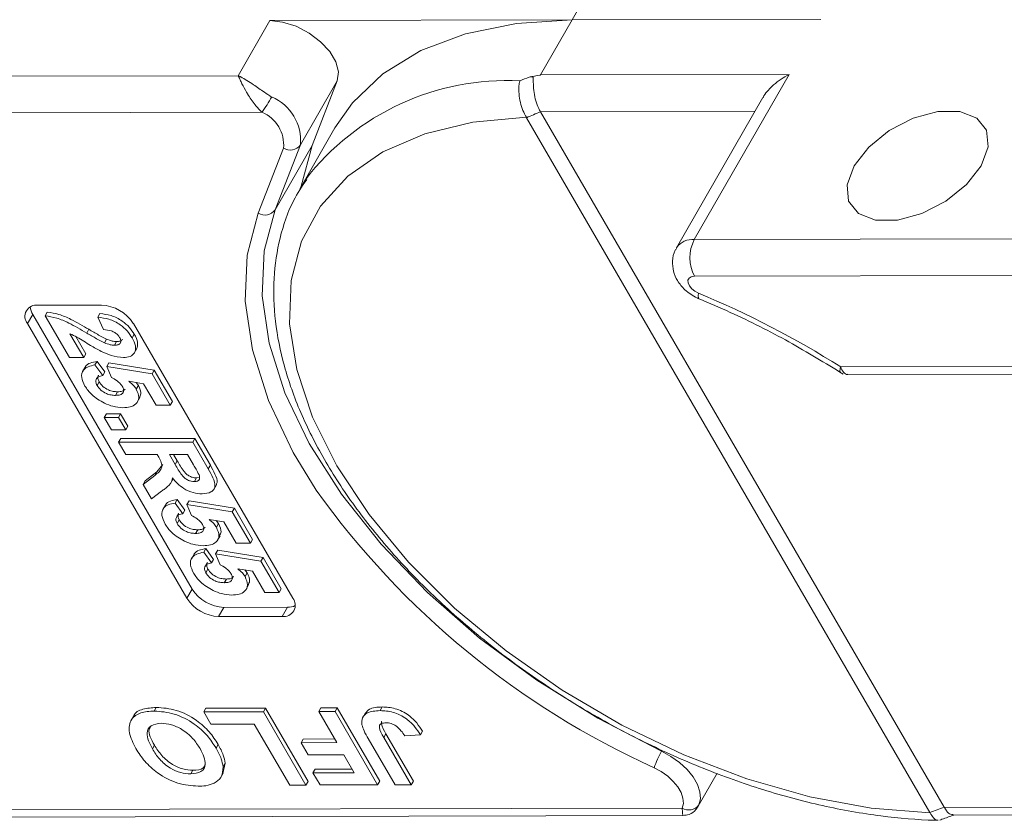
# Model space of a CAD drawing. Header units: millimetres. Extents: x 2816 to 3738, y -75 to 577.
# Tile 47 of 49: x 3550 to 3581, y 399 to 424. Entities that reach past the tile are written whole.
import ezdxf

# ---------------------------------------------------------------- set-up
doc = ezdxf.new("R2010")
doc.units = ezdxf.units.MM

msp = doc.modelspace()

# ---------------------------------------------------------------- linework, layer by layer
at = {"color": 7, "linetype": 'Continuous', "lineweight": 15}
for p, q in [((3567.28, 423.709), (3568.418, 425.691)), ((3557.96, 423.688), (3567.28, 423.709)), ((3566.303, 422.01), (3567.28, 423.709)), ((3574.956, 423.726), (3567.28, 423.709)), ((3557.96, 423.688), (3556.984, 421.989)), ((3556.984, 421.989), (3536.257, 421.943)), ((3566.303, 422.01), (3573.98, 422.027)), ((3573.98, 422.027), (3571.052, 416.93)), ((3558.899, 419.852), (3560.038, 421.834)), ((3559.259, 419.831), (3560.038, 421.834)), ((3573.165, 421.313), (3570.503, 416.68)), ((3536.26, 420.812), (3557.717, 420.859)), ((3565.878, 420.692), (3565.871, 420.704)), ((3578.318, 399.253), (3565.878, 420.692)), ((3572.923, 420.893), (3566.306, 420.878)), ((3566.306, 420.878), (3566.308, 420.875)), ((3578.762, 399.412), (3566.308, 420.875)), ((3559.963, 420.379), (3558.889, 418.51)), ((3558.381, 419.75), (3557.602, 417.747)), ((3558.12, 417.849), (3558.899, 419.852)), ((3559.259, 419.831), (3558.12, 417.849)), ((3558.928, 418.577), (3559.259, 419.831)), ((3558.889, 418.51), (3559.054, 418.779)), ((3571.052, 416.93), (3592.639, 416.977)), ((3592.641, 415.846), (3571.054, 415.798)), ((3550.806, 414.904), (3552.766, 414.908)), ((3550.643, 414.621), (3550.481, 414.337)), ((3555.561, 406.146), (3550.643, 414.621)), ((3551.026, 414.581), (3551.091, 414.694)), ((3552.652, 414.534), (3552.717, 414.647)), ((3555.398, 405.862), (3550.481, 414.337)), ((3551.776, 413.288), (3551.026, 414.581)), ((3552.83, 414.153), (3552.652, 414.534)), ((3553.747, 414.345), (3558.664, 405.87)), ((3551.79, 414.024), (3552.216, 413.289)), ((3552.308, 414.048), (3552.373, 414.162)), ((3553.71, 413.9), (3553.776, 414.013)), ((3551.971, 413.936), (3552.281, 413.402)), ((3552.853, 413.746), (3552.918, 413.86)), ((3553.161, 413.672), (3553.226, 413.785)), ((3552.216, 413.289), (3552.281, 413.402)), ((3553.775, 413.428), (3553.857, 413.569)), ((3552.216, 413.289), (3551.776, 413.288)), ((3552.563, 413.061), (3552.628, 413.174)), ((3552.628, 413.174), (3552.869, 412.845)), ((3552.93, 413.011), (3552.995, 413.124)), ((3552.995, 413.124), (3554.393, 412.899)), ((3552.264, 412.998), (3552.183, 412.857)), ((3552.563, 413.061), (3552.804, 412.732)), ((3552.804, 412.732), (3552.869, 412.845)), ((3553.069, 412.679), (3552.93, 413.011)), ((3552.93, 413.011), (3554.328, 412.786)), ((3554.328, 412.786), (3554.393, 412.899)), ((3554.328, 412.786), (3554.887, 411.822)), ((3554.393, 412.899), (3554.952, 411.936)), ((3575.566, 413.003), (3592.653, 413.041)), ((3575.788, 412.769), (3592.519, 412.806)), ((3552.627, 412.429), (3552.692, 412.542)), ((3554.065, 412.48), (3553.612, 412.557)), ((3553.836, 412.519), (3553.904, 412.426)), ((3554.447, 411.821), (3554.065, 412.48)), ((3553.197, 412.123), (3553.262, 412.237)), ((3553.839, 412.313), (3553.904, 412.426)), ((3553.869, 411.911), (3553.95, 412.053)), ((3554.887, 411.822), (3554.952, 411.936)), ((3552.85, 411.437), (3552.915, 411.55)), ((3552.915, 411.55), (3553.355, 411.551)), ((3553.29, 411.438), (3553.355, 411.551)), ((3553.355, 411.551), (3553.576, 411.171)), ((3554.887, 411.822), (3554.447, 411.821)), ((3552.85, 411.437), (3553.29, 411.438)), ((3553.071, 411.057), (3552.85, 411.437)), ((3553.29, 411.438), (3553.511, 411.058)), ((3553.511, 411.058), (3553.071, 411.057)), ((3553.511, 411.058), (3553.576, 411.171)), ((3553.292, 410.677), (3553.357, 410.79)), ((3553.292, 410.677), (3555.578, 410.682)), ((3553.512, 410.296), (3553.292, 410.677)), ((3553.357, 410.79), (3555.643, 410.795)), ((3555.578, 410.682), (3555.643, 410.795)), ((3555.578, 410.682), (3556.059, 409.852)), ((3555.643, 410.795), (3556.124, 409.965)), ((3554.48, 410.298), (3553.512, 410.296)), ((3554.529, 410.213), (3554.48, 410.298)), ((3555.417, 410.3), (3554.861, 410.299)), ((3554.861, 410.299), (3555.038, 409.993)), ((3554.991, 410.3), (3555.103, 410.106)), ((3555.038, 409.993), (3555.103, 410.106)), ((3555.605, 409.977), (3555.417, 410.3)), ((3554.114, 409.485), (3554.47, 409.767)), ((3554.405, 409.654), (3554.47, 409.767)), ((3554.47, 409.767), (3554.662, 409.994)), ((3556.059, 409.852), (3556.124, 409.965)), ((3554.049, 409.372), (3554.405, 409.654)), ((3554.049, 409.372), (3554.114, 409.485)), ((3554.894, 409.405), (3554.975, 409.547)), ((3555.63, 409.463), (3555.696, 409.576)), ((3555.696, 409.576), (3555.753, 409.586)), ((3554.307, 408.927), (3554.049, 409.372)), ((3554.62, 409.168), (3554.307, 408.927)), ((3556.229, 409.222), (3556.31, 409.364)), ((3555.034, 408.802), (3555.099, 408.915)), ((3555.099, 408.915), (3555.34, 408.586)), ((3555.402, 408.752), (3555.467, 408.865)), ((3555.467, 408.865), (3556.864, 408.64)), ((3554.736, 408.739), (3554.655, 408.597)), ((3555.034, 408.802), (3555.275, 408.472)), ((3555.275, 408.472), (3555.34, 408.586)), ((3555.54, 408.42), (3555.402, 408.752)), ((3555.402, 408.752), (3556.799, 408.527)), ((3556.799, 408.527), (3556.864, 408.64)), ((3556.799, 408.527), (3557.358, 407.563)), ((3556.864, 408.64), (3557.423, 407.676)), ((3555.098, 408.17), (3555.164, 408.283)), ((3556.536, 408.221), (3556.083, 408.297)), ((3556.307, 408.259), (3556.376, 408.167)), ((3556.918, 407.562), (3556.536, 408.221)), ((3555.669, 407.864), (3555.734, 407.977)), ((3556.31, 408.053), (3556.376, 408.167)), ((3556.34, 407.652), (3556.421, 407.794)), ((3557.358, 407.563), (3557.423, 407.676)), ((3555.917, 407.281), (3555.982, 407.394)), ((3555.982, 407.394), (3556.223, 407.064)), ((3556.284, 407.231), (3556.349, 407.344)), ((3556.349, 407.344), (3557.747, 407.119)), ((3557.358, 407.563), (3556.918, 407.562)), ((3555.619, 407.218), (3555.537, 407.076)), ((3555.917, 407.281), (3556.158, 406.951)), ((3556.158, 406.951), (3556.223, 407.064)), ((3556.423, 406.899), (3556.284, 407.231)), ((3556.284, 407.231), (3557.682, 407.005)), ((3557.682, 407.005), (3557.747, 407.119)), ((3557.682, 407.005), (3558.241, 406.042)), ((3557.747, 407.119), (3558.306, 406.155)), ((3555.981, 406.649), (3556.046, 406.762)), ((3557.419, 406.699), (3556.966, 406.776)), ((3557.19, 406.738), (3557.258, 406.646)), ((3557.801, 406.041), (3557.419, 406.699)), ((3556.551, 406.343), (3556.617, 406.456)), ((3557.193, 406.532), (3557.258, 406.646)), ((3555.561, 406.146), (3555.398, 405.862)), ((3557.223, 406.131), (3557.304, 406.273)), ((3558.241, 406.042), (3558.306, 406.155)), ((3558.241, 406.042), (3557.801, 406.041)), ((3556.542, 405.582), (3556.379, 405.299)), ((3558.502, 405.586), (3556.542, 405.582)), ((3558.502, 405.586), (3558.339, 405.303)), ((3558.339, 405.303), (3556.379, 405.299)), ((3554.391, 402.382), (3554.456, 402.495)), ((3555.919, 402.356), (3555.984, 402.469)), ((3555.984, 402.469), (3557.826, 402.473)), ((3557.761, 402.36), (3557.826, 402.473)), ((3557.826, 402.473), (3559.137, 400.213)), ((3559.469, 402.364), (3559.534, 402.477)), ((3559.534, 402.477), (3560.037, 402.478)), ((3559.972, 402.365), (3560.037, 402.478)), ((3560.037, 402.478), (3561.348, 400.218)), ((3561.359, 402.397), (3561.424, 402.51)), ((3553.754, 402.221), (3553.673, 402.08)), ((3555.919, 402.356), (3557.761, 402.36)), ((3556.137, 401.979), (3555.919, 402.356)), ((3557.761, 402.36), (3559.072, 400.1)), ((3559.469, 402.364), (3559.972, 402.365)), ((3560.024, 401.408), (3559.469, 402.364)), ((3559.972, 402.365), (3561.283, 400.105)), ((3560.904, 402.324), (3560.822, 402.183)), ((3557.477, 401.982), (3556.137, 401.979)), ((3558.57, 400.099), (3557.477, 401.982)), ((3561.819, 400.106), (3560.992, 401.531)), ((3561.473, 401.57), (3561.538, 401.683)), ((3561.473, 401.57), (3562.321, 400.107)), ((3561.538, 401.683), (3562.387, 400.22)), ((3562.603, 401.645), (3562.117, 401.615)), ((3562.603, 401.645), (3562.668, 401.759)), ((3554.335, 401.213), (3554.4, 401.327)), ((3556.299, 401.239), (3556.364, 401.352)), ((3558.919, 401.405), (3558.984, 401.518)), ((3558.919, 401.405), (3560.024, 401.408)), ((3559.137, 401.029), (3558.919, 401.405)), ((3558.984, 401.518), (3559.959, 401.521)), ((3560.243, 401.031), (3559.137, 401.029)), ((3560.562, 400.48), (3560.243, 401.031)), ((3556.58, 400.777), (3556.508, 400.451)), ((3556.515, 400.664), (3556.58, 400.777)), ((3555.518, 400.44), (3555.583, 400.554)), ((3556.437, 400.323), (3556.518, 400.464)), ((3559.289, 400.478), (3559.354, 400.591)), ((3559.289, 400.478), (3560.562, 400.48)), ((3559.508, 400.101), (3559.289, 400.478)), ((3559.354, 400.591), (3560.497, 400.593)), ((3571.172, 399.446), (3571.756, 400.462)), ((3559.072, 400.1), (3558.57, 400.099)), ((3559.072, 400.1), (3559.137, 400.213)), ((3561.283, 400.105), (3559.508, 400.101)), ((3561.283, 400.105), (3561.348, 400.218)), ((3562.321, 400.107), (3561.819, 400.106)), ((3562.321, 400.107), (3562.387, 400.22)), ((3578.762, 399.412), (3578.764, 399.408)), ((3578.764, 399.408), (3584.728, 399.421)), ((3570.676, 399.39), (3548.718, 399.342)), ((3549.045, 399.108), (3570.695, 399.156)), ((3578.324, 399.242), (3578.318, 399.253)), ((3579.032, 399.174), (3584.593, 399.187))]:
    msp.add_line(p, q, dxfattribs=at)
at = {"color": 7, "linetype": 'Continuous', "lineweight": 15, "flags": 128}
for points in [[(3567.28, 423.709), (3565.562, 423.6), (3563.998, 423.282), (3562.618, 422.762), (3561.447, 422.049), (3560.506, 421.156), (3559.963, 420.379)], [(3560.038, 421.834), (3560.076, 422.106), (3559.997, 422.414), (3559.807, 422.733), (3559.523, 423.038), (3559.166, 423.305), (3558.765, 423.513), (3558.352, 423.644), (3557.96, 423.688)], [(3565.871, 420.704), (3564.224, 420.553), (3562.739, 420.195), (3561.445, 419.636), (3560.366, 418.887), (3559.525, 417.962), (3558.938, 416.881), (3558.615, 415.664), (3558.565, 414.335), (3558.787, 412.92), (3559.278, 411.447), (3560.027, 409.946), (3561.02, 408.445), (3562.238, 406.974), (3563.656, 405.562), (3565.246, 404.236), (3566.978, 403.024), (3568.817, 401.948), (3570.728, 401.03), (3572.672, 400.287), (3574.611, 399.735), (3576.508, 399.384), (3578.324, 399.242)], [(3575.978, 419.203), (3575.762, 418.622), (3575.809, 418.112), (3576.112, 417.734), (3576.636, 417.533), (3577.316, 417.535), (3578.072, 417.738), (3578.811, 418.119), (3579.445, 418.63), (3579.897, 419.212), (3580.113, 419.793), (3580.066, 420.303), (3579.763, 420.681), (3579.239, 420.881), (3578.559, 420.88), (3577.803, 420.677), (3577.064, 420.296), (3576.43, 419.784), (3575.978, 419.203)], [(3557.602, 417.747), (3557.26, 416.447), (3557.198, 415.032), (3557.418, 413.527), (3557.914, 411.961), (3558.678, 410.361), (3559.388, 409.2)], [(3570.04, 401.143), (3568.073, 402.163), (3566.191, 403.335), (3564.429, 404.636), (3562.817, 406.044), (3561.387, 407.532), (3560.164, 409.073), (3559.17, 410.639), (3558.424, 412.2), (3557.94, 413.73), (3557.726, 415.199), (3557.787, 416.58), (3558.12, 417.849)], [(3571.181, 415.277), (3571.068, 415.337), (3570.97, 415.415), (3570.898, 415.504), (3570.859, 415.594), (3570.856, 415.676), (3570.891, 415.741), (3570.959, 415.783), (3571.054, 415.798)], [(3571.181, 415.277), (3571.173, 415.195), (3571.178, 415.137), (3571.195, 415.107), (3571.2, 415.104)], [(3570.04, 401.143), (3570.33, 400.984), (3570.597, 400.794), (3570.829, 400.58), (3571.016, 400.351), (3571.15, 400.118), (3571.226, 399.889), (3571.24, 399.675), (3571.192, 399.486)], [(3569.813, 400.633), (3570.03, 400.514), (3570.23, 400.372), (3570.404, 400.211), (3570.545, 400.039), (3570.645, 399.864), (3570.702, 399.693), (3570.713, 399.533), (3570.676, 399.39)]]:
    msp.add_lwpolyline(points, dxfattribs=at)
at = {"color": 7, "linetype": 'Continuous', "lineweight": 15}
for centre, radius, start, end in [((3565.277, 413.982), 7.857, 87.1317, 142.3744), ((3551.971, 424.802), 6.969, 325.5444, 330.1305), ((3557.451, 419.99), 1.455, 354.5664, 67.2376), ((3557.294, 419.853), 1.091, 354.5664, 67.2376), ((3558.584, 420.083), 0.391, 238.5972, 323.7029), ((3557.805, 418.08), 0.391, 238.5972, 323.7029), ((3570.983, 416.353), 0.581, 83.1821, 145.5728), ((3572.144, 416.366), 1.229, 152.7297, 207.5188), ((3559.893, 388.141), 29.391, 57.7723, 67.413), ((3550.751, 414.559), 0.349, 80.921, 219.3383), ((3552.712, 413.68), 1.229, 32.7297, 87.5188), ((3551.075, 414.893), 0.51, 184.4162, 212.2288), ((3580.52, 424.286), 25.964, 215.5235, 245.6452), ((3556.595, 406.81), 1.229, 212.7297, 267.5188), ((3556.433, 406.527), 1.229, 212.7297, 267.5188), ((3558.394, 405.648), 0.349, 260.921, 39.3383), ((3558.519, 406.096), 0.51, 268.0228, 295.8286), ((3572.426, 399.772), 2.751, 150.1208, 161.7639), ((3570.883, 399.712), 0.383, 237.2666, 323.7036)]:
    msp.add_arc(centre, radius, start, end, dxfattribs=at)
for centre, major_axis, ratio, start_param, end_param in [((3572.911, 410.797), (17.725, 3.323), 0.703772, 1.838917, 1.85659), ((3572.955, 410.308), (16.947, 3.779), 0.697943, 1.814389, 1.84176), ((3572.955, 410.308), (16.947, 3.779), 0.697943, 4.875973, 4.903344)]:
    msp.add_ellipse(centre, major_axis=major_axis, ratio=ratio, start_param=start_param, end_param=end_param, dxfattribs=at)
for points, knots in [([(3556.984, 421.989), (3556.985, 421.988), (3556.991, 421.986), (3557.011, 421.976), (3557.034, 421.964), (3557.172, 421.892), (3557.409, 421.744), (3557.74, 421.508), (3557.938, 421.38), (3558.014, 421.331)], [0, 0, 0, 0, 0.005088, 0.020369, 0.070807, 0.089086, 0.500311, 0.809226, 1, 1, 1, 1]), ([(3557.717, 420.859), (3557.68, 420.894), (3557.607, 420.966), (3557.494, 421.099), (3557.379, 421.254), (3557.295, 421.385), (3557.196, 421.552), (3557.116, 421.703), (3557.05, 421.841), (3557.023, 421.901), (3557.008, 421.934), (3557, 421.952), (3556.993, 421.968), (3556.989, 421.977), (3556.987, 421.983), (3556.985, 421.987), (3556.984, 421.988), (3556.984, 421.989)], [0, 0, 0, 0, 0.101029, 0.204946, 0.337168, 0.474297, 0.5162, 0.743651, 0.85309, 0.914248, 0.93217, 0.960137, 0.976545, 0.986194, 0.994698, 0.995932, 1, 1, 1, 1]), ([(3565.96, 421.946), (3566.068, 421.966), (3566.182, 421.988), (3566.297, 422.009), (3566.303, 422.01)], [0, 0, 0, 0, 0.94198, 1, 1, 1, 1]), ([(3565.96, 421.946), (3565.982, 421.95), (3566.015, 421.956), (3566.053, 421.956), (3566.072, 421.948), (3566.083, 421.929), (3566.086, 421.896), (3566.085, 421.793), (3566.085, 421.606), (3566.126, 421.341), (3566.2, 421.082), (3566.271, 420.946), (3566.306, 420.878)], [0, 0, 0, 0, 0.055733, 0.084124, 0.103153, 0.122049, 0.158109, 0.20608, 0.410942, 0.609388, 0.804636, 1, 1, 1, 1]), ([(3573.98, 422.027), (3573.978, 422.026), (3573.891, 421.982), (3573.722, 421.882), (3573.506, 421.719), (3573.333, 421.545), (3573.215, 421.411), (3573.179, 421.329), (3573.171, 421.309)], [0, 0, 0, 0, 0.005387, 0.256651, 0.513735, 0.721935, 0.935345, 1, 1, 1, 1]), ([(3565.67, 421.829), (3565.67, 421.827), (3565.657, 421.78), (3565.636, 421.657), (3565.637, 421.43), (3565.681, 421.165), (3565.759, 420.907), (3565.834, 420.772), (3565.871, 420.704)], [0, 0, 0, 0, 0.0057799, 0.1637764, 0.3793246, 0.5883639, 0.7941222, 1, 1, 1, 1]), ([(3559.096, 418.79), (3558.953, 418.575), (3558.584, 418.02), (3558.241, 416.988), (3558.048, 415.741), (3558.095, 414.412), (3558.37, 413.024), (3558.877, 411.593), (3559.606, 410.143), (3560.546, 408.699), (3561.68, 407.286), (3562.988, 405.925), (3564.448, 404.638), (3566.037, 403.443), (3567.731, 402.359), (3569.503, 401.403), (3571.326, 400.589), (3573.171, 399.929), (3575.012, 399.435), (3576.787, 399.125), (3577.964, 399.021), (3578.537, 399.011), (3578.574, 399.011)], [0, 0, 0, 0, 0.032948, 0.084626, 0.136361, 0.188637, 0.241669, 0.295356, 0.349443, 0.403696, 0.457945, 0.512136, 0.566263, 0.620337, 0.674379, 0.728415, 0.782466, 0.836555, 0.890706, 0.944946, 0.996431, 1, 1, 1, 1]), ([(3570.514, 416.675), (3570.496, 416.652), (3570.409, 416.536), (3570.366, 416.276), (3570.394, 415.951), (3570.528, 415.644), (3570.768, 415.353), (3571.02, 415.182), (3571.179, 415.113), (3571.2, 415.104)], [0, 0, 0, 0, 0.044462, 0.223663, 0.386177, 0.550689, 0.736549, 0.964805, 1, 1, 1, 1]), ([(3571.2, 415.104), (3571.521, 414.967), (3572.456, 414.565), (3573.959, 413.811), (3575.09, 413.118), (3575.643, 412.78)], [0, 0, 0, 0, 0.210903, 0.614122, 1, 1, 1, 1]), ([(3551.091, 414.694), (3551.211, 414.676), (3551.45, 414.639), (3551.893, 414.443), (3552.191, 414.268), (3552.373, 414.162)], [0, 0, 0, 0, 0.279551, 0.559332, 1, 1, 1, 1]), ([(3552.717, 414.647), (3552.83, 414.634), (3553.055, 414.607), (3553.392, 414.444), (3553.634, 414.228), (3553.729, 414.085), (3553.776, 414.013)], [0, 0, 0, 0, 0.280752, 0.55897, 0.779275, 1, 1, 1, 1]), ([(3551.026, 414.581), (3551.146, 414.562), (3551.385, 414.526), (3551.828, 414.33), (3552.126, 414.155), (3552.308, 414.048)], [0, 0, 0, 0, 0.279551, 0.559332, 1, 1, 1, 1]), ([(3552.652, 414.534), (3552.765, 414.52), (3552.99, 414.494), (3553.327, 414.331), (3553.569, 414.115), (3553.663, 413.971), (3553.71, 413.9)], [0, 0, 0, 0, 0.280752, 0.55897, 0.779275, 1, 1, 1, 1]), ([(3552.756, 413.482), (3552.646, 413.542), (3552.463, 413.641), (3552.218, 413.793), (3552.011, 413.923), (3551.863, 413.99), (3551.79, 414.024)], [0, 0, 0, 0, 0.339985, 0.560186, 0.78038, 1, 1, 1, 1]), ([(3552.308, 414.048), (3552.408, 413.989), (3552.587, 413.882), (3552.772, 413.788), (3552.853, 413.746)], [0, 0, 0, 0, 0.560235, 1, 1, 1, 1]), ([(3552.373, 414.162), (3552.473, 414.102), (3552.652, 413.995), (3552.837, 413.901), (3552.918, 413.86)], [0, 0, 0, 0, 0.560235, 1, 1, 1, 1]), ([(3553.325, 413.907), (3553.307, 413.935), (3553.27, 413.99), (3553.179, 414.064), (3553.023, 414.138), (3552.91, 414.147), (3552.83, 414.153)], [0, 0, 0, 0, 0.187236, 0.374084, 0.560696, 1, 1, 1, 1]), ([(3553.776, 414.013), (3553.821, 413.926), (3553.91, 413.756), (3553.867, 413.622), (3553.846, 413.556)], [0, 0, 0, 0, 0.511088, 1, 1, 1, 1]), ([(3552.853, 413.746), (3552.913, 413.723), (3553.019, 413.682), (3553.118, 413.675), (3553.161, 413.672)], [0, 0, 0, 0, 0.560117, 1, 1, 1, 1]), ([(3552.918, 413.86), (3552.978, 413.837), (3553.084, 413.795), (3553.183, 413.788), (3553.226, 413.785)], [0, 0, 0, 0, 0.560117, 1, 1, 1, 1]), ([(3553.161, 413.672), (3553.203, 413.674), (3553.286, 413.678), (3553.361, 413.734), (3553.369, 413.819), (3553.34, 413.878), (3553.325, 413.907)], [0, 0, 0, 0, 0.280664, 0.559461, 0.779366, 1, 1, 1, 1]), ([(3553.226, 413.785), (3553.269, 413.786), (3553.352, 413.789), (3553.393, 413.833), (3553.413, 413.855)], [0, 0, 0, 0, 0.520649, 1, 1, 1, 1]), ([(3553.71, 413.9), (3553.754, 413.814), (3553.84, 413.643), (3553.806, 413.436), (3553.663, 413.311), (3553.515, 413.298), (3553.441, 413.292)], [0, 0, 0, 0, 0.280568, 0.55975, 0.779795, 1, 1, 1, 1]), ([(3553.441, 413.292), (3553.316, 413.304), (3553.092, 413.327), (3552.859, 413.435), (3552.756, 413.482)], [0, 0, 0, 0, 0.558458, 1, 1, 1, 1]), ([(3552.266, 412.979), (3552.268, 412.99), (3552.282, 413.06), (3552.414, 413.131), (3552.557, 413.16), (3552.628, 413.174)], [0, 0, 0, 0, 0.083502, 0.541367, 1, 1, 1, 1]), ([(3552.255, 412.412), (3552.211, 412.503), (3552.123, 412.685), (3552.181, 412.897), (3552.342, 413.021), (3552.489, 413.048), (3552.563, 413.061)], [0, 0, 0, 0, 0.279948, 0.559031, 0.779331, 1, 1, 1, 1]), ([(3575.559, 412.848), (3575.551, 412.852), (3575.534, 412.861), (3575.551, 412.944), (3575.566, 413.002), (3575.566, 413.003)], [0, 0, 0, 0, 0.397526, 0.989199, 1, 1, 1, 1]), ([(3575.566, 413.003), (3575.567, 413.002), (3575.589, 412.932), (3575.65, 412.824), (3575.733, 412.759), (3575.783, 412.772), (3575.788, 412.773)], [0, 0, 0, 0, 0.008584, 0.478951, 0.95393, 1, 1, 1, 1]), ([(3552.804, 412.732), (3552.758, 412.723), (3552.668, 412.706), (3552.597, 412.629), (3552.579, 412.533), (3552.611, 412.464), (3552.627, 412.429)], [0, 0, 0, 0, 0.2802995, 0.5599611, 0.7800424, 1, 1, 1, 1]), ([(3552.678, 412.742), (3552.674, 412.739), (3552.65, 412.715), (3552.647, 412.644), (3552.677, 412.576), (3552.692, 412.542)], [0, 0, 0, 0, 0.083768, 0.542013, 1, 1, 1, 1]), ([(3552.692, 412.542), (3552.727, 412.494), (3552.795, 412.397), (3552.965, 412.289), (3553.128, 412.242), (3553.217, 412.238), (3553.262, 412.237)], [0, 0, 0, 0, 0.279573, 0.558664, 0.778923, 1, 1, 1, 1]), ([(3553.405, 412.403), (3553.384, 412.433), (3553.343, 412.494), (3553.227, 412.594), (3553.129, 412.647), (3553.069, 412.679)], [0, 0, 0, 0, 0.279963, 0.560065, 1, 1, 1, 1]), ([(3553.612, 412.557), (3553.663, 412.514), (3553.756, 412.437), (3553.814, 412.351), (3553.839, 412.313)], [0, 0, 0, 0, 0.559888, 1, 1, 1, 1]), ([(3552.857, 411.882), (3552.713, 411.965), (3552.455, 412.113), (3552.316, 412.321), (3552.255, 412.412)], [0, 0, 0, 0, 0.558353, 1, 1, 1, 1]), ([(3552.627, 412.429), (3552.661, 412.381), (3552.73, 412.284), (3552.9, 412.176), (3553.063, 412.129), (3553.152, 412.125), (3553.197, 412.123)], [0, 0, 0, 0, 0.279573, 0.558664, 0.778923, 1, 1, 1, 1]), ([(3553.197, 412.123), (3553.248, 412.126), (3553.349, 412.13), (3553.442, 412.195), (3553.457, 412.296), (3553.423, 412.367), (3553.405, 412.403)], [0, 0, 0, 0, 0.280898, 0.55946, 0.779497, 1, 1, 1, 1]), ([(3553.262, 412.237), (3553.315, 412.238), (3553.416, 412.241), (3553.468, 412.293), (3553.493, 412.318)], [0, 0, 0, 0, 0.518665, 1, 1, 1, 1]), ([(3553.839, 412.313), (3553.877, 412.223), (3553.953, 412.044), (3553.85, 411.856), (3553.664, 411.757), (3553.507, 411.748), (3553.428, 411.743)], [0, 0, 0, 0, 0.279007, 0.558619, 0.779074, 1, 1, 1, 1]), ([(3553.904, 412.426), (3553.947, 412.334), (3554.016, 412.185), (3553.949, 412.086), (3553.924, 412.048)], [0, 0, 0, 0, 0.621608, 1, 1, 1, 1]), ([(3553.428, 411.743), (3553.324, 411.75), (3553.14, 411.763), (3552.944, 411.846), (3552.857, 411.882)], [0, 0, 0, 0, 0.559534, 1, 1, 1, 1]), ([(3554.405, 409.654), (3554.502, 409.726), (3554.637, 409.825), (3554.624, 410.053), (3554.561, 410.16), (3554.529, 410.213)], [0, 0, 0, 0, 0.561022, 0.779295, 1, 1, 1, 1]), ([(3555.103, 410.106), (3555.164, 409.994), (3555.24, 409.854), (3555.384, 409.691), (3555.484, 409.624), (3555.595, 409.582), (3555.662, 409.578), (3555.696, 409.576)], [0, 0, 0, 0, 0.500962, 0.625785, 0.750436, 0.875032, 1, 1, 1, 1]), ([(3555.038, 409.993), (3555.099, 409.881), (3555.175, 409.741), (3555.319, 409.578), (3555.419, 409.51), (3555.53, 409.469), (3555.597, 409.465), (3555.63, 409.463)], [0, 0, 0, 0, 0.500962, 0.625785, 0.750436, 0.875032, 1, 1, 1, 1]), ([(3555.773, 409.675), (3555.743, 409.731), (3555.69, 409.832), (3555.631, 409.933), (3555.605, 409.977)], [0, 0, 0, 0, 0.559921, 1, 1, 1, 1]), ([(3556.059, 409.852), (3556.11, 409.762), (3556.21, 409.583), (3556.289, 409.354), (3556.233, 409.214), (3556.118, 409.111), (3555.97, 409.094), (3555.871, 409.083)], [0, 0, 0, 0, 0.251143, 0.500527, 0.625735, 0.75105, 1, 1, 1, 1]), ([(3556.124, 409.965), (3556.174, 409.876), (3556.273, 409.697), (3556.357, 409.472), (3556.311, 409.379), (3556.298, 409.352)], [0, 0, 0, 0, 0.417329, 0.831734, 1, 1, 1, 1]), ([(3554.955, 409.578), (3554.94, 409.517), (3554.916, 409.418), (3554.817, 409.316), (3554.722, 409.239), (3554.654, 409.192), (3554.62, 409.168)], [0, 0, 0, 0, 0.339579, 0.559591, 0.779787, 1, 1, 1, 1]), ([(3555.871, 409.083), (3555.779, 409.089), (3555.595, 409.102), (3555.312, 409.23), (3555.098, 409.402), (3555.002, 409.519), (3554.955, 409.578)], [0, 0, 0, 0, 0.2799536, 0.5589329, 0.7791735, 1, 1, 1, 1]), ([(3555.63, 409.463), (3555.666, 409.466), (3555.738, 409.471), (3555.809, 409.544), (3555.787, 409.625), (3555.773, 409.675)], [0, 0, 0, 0, 0.281129, 0.561183, 1, 1, 1, 1]), ([(3554.738, 408.72), (3554.74, 408.731), (3554.754, 408.801), (3554.886, 408.872), (3555.028, 408.901), (3555.099, 408.915)], [0, 0, 0, 0, 0.083502, 0.541367, 1, 1, 1, 1]), ([(3554.727, 408.153), (3554.683, 408.244), (3554.595, 408.426), (3554.653, 408.638), (3554.814, 408.762), (3554.961, 408.789), (3555.034, 408.802)], [0, 0, 0, 0, 0.279948, 0.559031, 0.779331, 1, 1, 1, 1]), ([(3555.275, 408.472), (3555.23, 408.464), (3555.139, 408.447), (3555.069, 408.37), (3555.051, 408.274), (3555.082, 408.204), (3555.098, 408.17)], [0, 0, 0, 0, 0.2803, 0.559961, 0.780042, 1, 1, 1, 1]), ([(3555.15, 408.483), (3555.146, 408.479), (3555.121, 408.456), (3555.118, 408.385), (3555.148, 408.317), (3555.164, 408.283)], [0, 0, 0, 0, 0.083768, 0.542013, 1, 1, 1, 1]), ([(3555.164, 408.283), (3555.198, 408.235), (3555.267, 408.138), (3555.436, 408.03), (3555.599, 407.983), (3555.689, 407.979), (3555.734, 407.977)], [0, 0, 0, 0, 0.2795727, 0.5586639, 0.7789233, 1, 1, 1, 1]), ([(3555.877, 408.143), (3555.856, 408.174), (3555.814, 408.235), (3555.698, 408.334), (3555.6, 408.387), (3555.54, 408.42)], [0, 0, 0, 0, 0.279963, 0.560065, 1, 1, 1, 1]), ([(3556.083, 408.297), (3556.135, 408.254), (3556.227, 408.178), (3556.285, 408.092), (3556.31, 408.053)], [0, 0, 0, 0, 0.559888, 1, 1, 1, 1]), ([(3555.329, 407.623), (3555.185, 407.706), (3554.926, 407.854), (3554.788, 408.061), (3554.727, 408.153)], [0, 0, 0, 0, 0.558353, 1, 1, 1, 1]), ([(3555.098, 408.17), (3555.133, 408.121), (3555.202, 408.025), (3555.371, 407.917), (3555.534, 407.869), (3555.624, 407.866), (3555.669, 407.864)], [0, 0, 0, 0, 0.279573, 0.558664, 0.778923, 1, 1, 1, 1]), ([(3555.669, 407.864), (3555.72, 407.866), (3555.821, 407.871), (3555.914, 407.936), (3555.929, 408.037), (3555.894, 408.108), (3555.877, 408.143)], [0, 0, 0, 0, 0.280898, 0.55946, 0.779497, 1, 1, 1, 1]), ([(3555.734, 407.977), (3555.786, 407.979), (3555.887, 407.982), (3555.939, 408.034), (3555.965, 408.059)], [0, 0, 0, 0, 0.518665, 1, 1, 1, 1]), ([(3556.31, 408.053), (3556.348, 407.964), (3556.424, 407.784), (3556.322, 407.597), (3556.136, 407.497), (3555.978, 407.488), (3555.899, 407.484)], [0, 0, 0, 0, 0.279007, 0.558619, 0.779074, 1, 1, 1, 1]), ([(3556.376, 408.167), (3556.418, 408.074), (3556.487, 407.926), (3556.421, 407.827), (3556.396, 407.789)], [0, 0, 0, 0, 0.621608, 1, 1, 1, 1]), ([(3555.899, 407.484), (3555.796, 407.491), (3555.612, 407.504), (3555.415, 407.586), (3555.329, 407.623)], [0, 0, 0, 0, 0.559534, 1, 1, 1, 1]), ([(3555.62, 407.199), (3555.623, 407.21), (3555.636, 407.28), (3555.768, 407.351), (3555.911, 407.38), (3555.982, 407.394)], [0, 0, 0, 0, 0.083502, 0.541367, 1, 1, 1, 1]), ([(3555.609, 406.632), (3555.565, 406.723), (3555.477, 406.905), (3555.535, 407.117), (3555.696, 407.241), (3555.843, 407.267), (3555.917, 407.281)], [0, 0, 0, 0, 0.2799484, 0.5590305, 0.7793307, 1, 1, 1, 1]), ([(3556.158, 406.951), (3556.112, 406.943), (3556.022, 406.926), (3555.951, 406.849), (3555.933, 406.752), (3555.965, 406.683), (3555.981, 406.649)], [0, 0, 0, 0, 0.2802995, 0.5599611, 0.7800424, 1, 1, 1, 1]), ([(3556.032, 406.962), (3556.028, 406.958), (3556.004, 406.935), (3556.001, 406.864), (3556.031, 406.796), (3556.046, 406.762)], [0, 0, 0, 0, 0.083768, 0.542013, 1, 1, 1, 1]), ([(3556.046, 406.762), (3556.081, 406.714), (3556.149, 406.617), (3556.319, 406.509), (3556.482, 406.461), (3556.572, 406.458), (3556.617, 406.456)], [0, 0, 0, 0, 0.279573, 0.558664, 0.778923, 1, 1, 1, 1]), ([(3556.759, 406.622), (3556.739, 406.653), (3556.697, 406.714), (3556.581, 406.813), (3556.483, 406.866), (3556.423, 406.899)], [0, 0, 0, 0, 0.279963, 0.560065, 1, 1, 1, 1]), ([(3556.966, 406.776), (3557.018, 406.733), (3557.11, 406.657), (3557.168, 406.57), (3557.193, 406.532)], [0, 0, 0, 0, 0.559888, 1, 1, 1, 1]), ([(3556.211, 406.102), (3556.067, 406.184), (3555.809, 406.333), (3555.67, 406.54), (3555.609, 406.632)], [0, 0, 0, 0, 0.558353, 1, 1, 1, 1]), ([(3555.981, 406.649), (3556.016, 406.6), (3556.084, 406.504), (3556.254, 406.395), (3556.417, 406.348), (3556.506, 406.345), (3556.551, 406.343)], [0, 0, 0, 0, 0.279573, 0.558664, 0.778923, 1, 1, 1, 1]), ([(3556.551, 406.343), (3556.602, 406.345), (3556.704, 406.35), (3556.796, 406.415), (3556.811, 406.516), (3556.777, 406.587), (3556.759, 406.622)], [0, 0, 0, 0, 0.280898, 0.55946, 0.779497, 1, 1, 1, 1]), ([(3556.617, 406.456), (3556.669, 406.458), (3556.77, 406.46), (3556.822, 406.513), (3556.847, 406.538)], [0, 0, 0, 0, 0.518665, 1, 1, 1, 1]), ([(3557.193, 406.532), (3557.231, 406.443), (3557.307, 406.263), (3557.204, 406.075), (3557.019, 405.976), (3556.861, 405.967), (3556.782, 405.963)], [0, 0, 0, 0, 0.279007, 0.558619, 0.779074, 1, 1, 1, 1]), ([(3557.258, 406.646), (3557.301, 406.553), (3557.37, 406.405), (3557.303, 406.306), (3557.278, 406.268)], [0, 0, 0, 0, 0.621608, 1, 1, 1, 1]), ([(3556.782, 405.963), (3556.679, 405.97), (3556.494, 405.982), (3556.298, 406.065), (3556.211, 406.102)], [0, 0, 0, 0, 0.559534, 1, 1, 1, 1]), ([(3553.76, 402.201), (3553.762, 402.214), (3553.779, 402.338), (3554.033, 402.459), (3554.315, 402.483), (3554.456, 402.495)], [0, 0, 0, 0, 0.05675, 0.527711, 1, 1, 1, 1]), ([(3554.456, 402.495), (3554.658, 402.48), (3555.061, 402.451), (3555.676, 402.139), (3556.111, 401.744), (3556.279, 401.483), (3556.364, 401.352)], [0, 0, 0, 0, 0.2799425, 0.558704, 0.7790449, 1, 1, 1, 1]), ([(3560.902, 402.306), (3560.938, 402.355), (3561.038, 402.49), (3561.273, 402.502), (3561.424, 402.51)], [0, 0, 0, 0, 0.358473, 1, 1, 1, 1]), ([(3561.424, 402.51), (3561.556, 402.502), (3561.819, 402.487), (3562.229, 402.283), (3562.503, 402.016), (3562.613, 401.845), (3562.668, 401.759)], [0, 0, 0, 0, 0.280246, 0.558416, 0.778827, 1, 1, 1, 1]), ([(3553.826, 401.223), (3553.742, 401.39), (3553.574, 401.723), (3553.643, 402.129), (3553.953, 402.352), (3554.245, 402.372), (3554.391, 402.382)], [0, 0, 0, 0, 0.280551, 0.559488, 0.779434, 1, 1, 1, 1]), ([(3554.391, 402.382), (3554.593, 402.367), (3554.996, 402.337), (3555.611, 402.026), (3556.046, 401.631), (3556.214, 401.37), (3556.299, 401.239)], [0, 0, 0, 0, 0.279942, 0.558704, 0.779045, 1, 1, 1, 1]), ([(3560.8, 401.961), (3560.797, 402.036), (3560.792, 402.187), (3560.975, 402.369), (3561.213, 402.386), (3561.359, 402.397)], [0, 0, 0, 0, 0.280122, 0.560355, 1, 1, 1, 1]), ([(3561.359, 402.397), (3561.491, 402.389), (3561.754, 402.373), (3562.164, 402.169), (3562.438, 401.903), (3562.548, 401.731), (3562.603, 401.645)], [0, 0, 0, 0, 0.280246, 0.558416, 0.778827, 1, 1, 1, 1]), ([(3554.61, 402.005), (3554.494, 401.991), (3554.262, 401.962), (3554.11, 401.663), (3554.249, 401.384), (3554.335, 401.213)], [0, 0, 0, 0, 0.279991, 0.559768, 1, 1, 1, 1]), ([(3554.3, 401.928), (3554.275, 401.892), (3554.168, 401.743), (3554.3, 401.506), (3554.4, 401.327)], [0, 0, 0, 0, 0.241235, 1, 1, 1, 1]), ([(3555.805, 401.223), (3555.737, 401.33), (3555.601, 401.543), (3555.279, 401.815), (3554.916, 401.98), (3554.712, 401.997), (3554.61, 402.005)], [0, 0, 0, 0, 0.281021, 0.560116, 0.779939, 1, 1, 1, 1]), ([(3560.992, 401.531), (3560.946, 401.612), (3560.863, 401.757), (3560.819, 401.899), (3560.8, 401.961)], [0, 0, 0, 0, 0.560294, 1, 1, 1, 1]), ([(3561.545, 402.02), (3561.486, 402.017), (3561.398, 402.011), (3561.334, 401.948), (3561.334, 401.807), (3561.411, 401.675), (3561.473, 401.57)], [0, 0, 0, 0, 0.249396, 0.374426, 0.499454, 1, 1, 1, 1]), ([(3561.413, 402.064), (3561.411, 402.062), (3561.393, 402.045), (3561.409, 401.914), (3561.48, 401.786), (3561.538, 401.683)], [0, 0, 0, 0, 0.024971, 0.219843, 1, 1, 1, 1]), ([(3561.886, 401.896), (3561.856, 401.917), (3561.797, 401.959), (3561.675, 402.011), (3561.594, 402.017), (3561.545, 402.02)], [0, 0, 0, 0, 0.2806722, 0.5608436, 1, 1, 1, 1]), ([(3562.117, 401.615), (3562.083, 401.67), (3562.021, 401.767), (3561.927, 401.857), (3561.886, 401.896)], [0, 0, 0, 0, 0.561018, 1, 1, 1, 1]), ([(3555.743, 400.064), (3555.539, 400.079), (3555.132, 400.11), (3554.514, 400.429), (3554.079, 400.828), (3553.91, 401.091), (3553.826, 401.223)], [0, 0, 0, 0, 0.279831, 0.558669, 0.779006, 1, 1, 1, 1]), ([(3554.4, 401.327), (3554.467, 401.22), (3554.6, 401.008), (3554.918, 400.734), (3555.281, 400.574), (3555.482, 400.56), (3555.583, 400.554)], [0, 0, 0, 0, 0.281087, 0.560013, 0.779691, 1, 1, 1, 1]), ([(3555.518, 400.44), (3555.635, 400.453), (3555.869, 400.478), (3556.031, 400.773), (3555.89, 401.052), (3555.805, 401.223)], [0, 0, 0, 0, 0.280278, 0.559877, 1, 1, 1, 1]), ([(3556.299, 401.239), (3556.359, 401.129), (3556.467, 400.932), (3556.5, 400.746), (3556.515, 400.664)], [0, 0, 0, 0, 0.560171, 1, 1, 1, 1]), ([(3556.364, 401.352), (3556.424, 401.242), (3556.532, 401.045), (3556.565, 400.859), (3556.58, 400.777)], [0, 0, 0, 0, 0.560171, 1, 1, 1, 1]), ([(3554.335, 401.213), (3554.402, 401.107), (3554.535, 400.895), (3554.853, 400.621), (3555.216, 400.461), (3555.417, 400.447), (3555.518, 400.44)], [0, 0, 0, 0, 0.281087, 0.560013, 0.779691, 1, 1, 1, 1]), ([(3555.583, 400.554), (3555.709, 400.561), (3555.898, 400.573), (3555.95, 400.699), (3555.967, 400.741)], [0, 0, 0, 0, 0.659913, 1, 1, 1, 1]), ([(3556.515, 400.664), (3556.508, 400.544), (3556.494, 400.329), (3556.319, 400.207), (3556.242, 400.154)], [0, 0, 0, 0, 0.559956, 1, 1, 1, 1]), ([(3556.242, 400.154), (3556.159, 400.124), (3556.011, 400.071), (3555.825, 400.066), (3555.743, 400.064)], [0, 0, 0, 0, 0.559564, 1, 1, 1, 1]), ([(3570.694, 399.162), (3570.762, 399.167), (3570.914, 399.177), (3571.099, 399.317), (3571.163, 399.438), (3571.189, 399.486)], [0, 0, 0, 0, 0.3278336, 0.7266561, 1, 1, 1, 1]), ([(3579.032, 399.185), (3579.006, 399.185), (3578.944, 399.185), (3578.848, 399.274), (3578.787, 399.371), (3578.764, 399.408)], [0, 0, 0, 0, 0.298319, 0.731116, 1, 1, 1, 1]), ([(3570.695, 399.156), (3570.695, 399.156), (3570.699, 399.152), (3570.693, 399.193), (3570.681, 399.331), (3570.676, 399.39)], [0, 0, 0, 0, 0.0045186, 0.5696109, 1, 1, 1, 1]), ([(3578.574, 399.019), (3578.562, 399.017), (3578.517, 399.008), (3578.428, 399.077), (3578.359, 399.187), (3578.324, 399.242)], [0, 0, 0, 0, 0.149456, 0.574604, 1, 1, 1, 1]), ([(3578.621, 399.017), (3578.643, 399.025), (3578.789, 399.076), (3578.933, 399.129), (3579.055, 399.174)], [0, 0, 0, 0, 0.155556, 1, 1, 1, 1])]:
    msp.add_open_spline(points, degree=3, knots=knots, dxfattribs=at)

doc.saveas('drawing.dxf')
